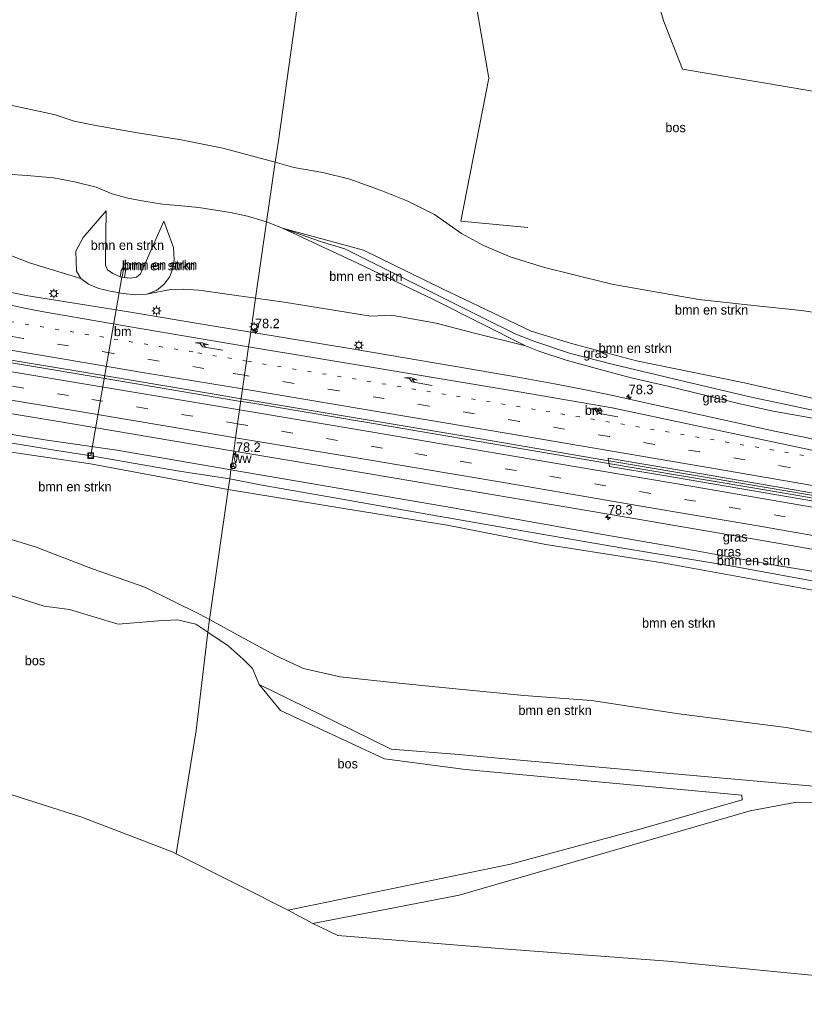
# Model space of a CAD drawing. Header units: millimetres. Extents: x 180000 to 190000, y 466229 to 468626.
# Tile 200 of 202: x 189686 to 189893, y 466229 to 466489. Entities that reach past the tile are written whole.
import ezdxf
from ezdxf.enums import TextEntityAlignment as Align

# ---------------------------------------------------------------- set-up
doc = ezdxf.new("R2010")
doc.units = ezdxf.units.MM
doc.linetypes.add('13strp', pattern=[4, 1, -3])
doc.linetypes.add('39strp', pattern=[12, 3, -9])
for name, color, linetype, lineweight in [('af-bs-rasterhekwerk', 8, 'hekwerk', 18), ('as-bs-kilometr', 13, 'Continuous', 18), ('bp-b5-bomenstruiken', 93, 'Continuous', 18), ('bp-b5-bos', 93, 'Continuous', 18), ('bp-b5-grasland', 93, 'Continuous', 18), ('bw-bs-rona', 8, 'Continuous', 18), ('gr-bs-geleiderail', 213, 'geleiderail', 18), ('gw-bs-insteekwatergang', 93, 'Continuous', 18), ('gw-bs-kruinlijn', 93, 'Continuous', 18), ('gw-bs-teenlijn', 93, 'Continuous', 18), ('kd-bs-opnamedtmgrens', 173, 'Continuous', 18), ('mk-bs-13streep 0.45', 8, '13strp', 18), ('mk-bs-39streep 0.15', 8, '39strp', 18), ('mk-bs-pijlre750', 8, 'Continuous', 18), ('mk-bs-streep 0.15', 8, 'Continuous', 18), ('og-bs-hulpgeometrie', 53, 'Continuous', 18), ('og-bs-inrichtingselement', 253, 'Continuous', 18), ('vh-b5-verh_soort', 8, 'Continuous', 18), ('wh-bs-duiker', 8, 'duiker', 18), ('wh-bs-greppel', 133, 'greppel', 18), ('wm-bs-lichtmast', 8, 'Continuous', 18)]:
    doc.layers.add(name, color=color, linetype=linetype, lineweight=lineweight)
doc.styles.add('rtw_iso', font='iso-rtw.shx')
doc.linetypes.add('duiker', pattern='A,0,-2,[15,RTW.shx,S=1,R=0,X=0,Y=0],-2', length=4)
doc.linetypes.add('geleiderail', pattern='A,2,-1,[175,RTW.shx,S=0.5,R=0,X=0,Y=0],-1', length=4)
doc.linetypes.add('greppel', pattern='A,25.5,-0.01,[14,RTW.shx,S=1,R=0,X=0,Y=0],1,[14,RTW.shx,S=1,R=0,X=0,Y=0],1,[14,RTW.shx,S=1,R=0,X=0,Y=0],1,[14,RTW.shx,S=1,R=0,X=0,Y=0],1,[14,RTW.shx,S=1,R=0,X=0,Y=0],0.5,-0.01', length=30.02)
doc.linetypes.add('hekwerk', pattern='A,7,-1.5,[1,RTW.shx,S=0.75,R=0,X=0,Y=0],-1.5', length=10)

# ---------------------------------------------------------------- blocks, each defined once
blk = doc.blocks.new('put')
for p, q in [((0.75, 0.75), (-0.75, 0.75)), ((-0.75, 0.75), (-0.75, -0.75)), ((0.75, -0.75), (0.75, 0.75)), ((-0.75, -0.75), (0.75, -0.75))]:
    blk.add_line(p, q)
blk.add_lwpolyline([(-0.625, 0.625), (0.625, 0.625), (0.625, -0.625), (-0.625, -0.625)], close=True)
blk = doc.blocks.new('wegwijzer')
for q in [(-0.53, -0.53), (0, 0.75), (0.53, -0.53)]:
    blk.add_line((0, 0), q)
blk.add_circle((0, 0), 0.75)
blk = doc.blocks.new('dtbattr')
at = {"style": 'rtw_iso'}
blk.add_attdef('TAG', (0.59, 0.87), '', height=2.5, dxfattribs=at)
blk = doc.blocks.new('dtbattr-r')
at = {"style": 'rtw_iso'}
blk.add_attdef('TAG', text='', height=2.5, dxfattribs=at).set_placement((0, 0), align=Align.MIDDLE_CENTER)
blk = doc.blocks.new('d33az_ACAD_1_FMEBLOCK157')
at = {"layer": 'bp-b5-grasland'}
for points in [[(-112.98, 50.46, 41.91), (-111.33, 47.7, 41.76), (-110.4, 46.22, 41.68), (-105.13, 43.64, 41.67), (-99.52, 40.78, 41.68), (-92.71, 36.71, 41.73), (-86.53, 32.76, 41.68), (-78.02, 27.02, 41.44), (-62.03, 17.59, 41.13), (-54.25, 10.92, 40.79), (-43.9, 4.25, 40.68), (-33.67, -0.71, 40.5), (-26.59, -4.17, 40.34), (-21.1, -6, 40.31), (-7.99, -10.55, 40.3), (-1.65, -11.88, 40.27), (10.5, -15.9, 40.19), (18.42, -19.88, 40.48), (25.22, -23.03, 40.48), (28.64, -24.15, 40.45), (36.11, -25.75, 40.43), (37.83, -25.91, 40.47), (43.54, -25.6, 40.42), (47.97, -24.79, 40.29), (51.34, -24.68, 40.24), (57.59, -28.11, 40.38), (60.66, -30.78, 40.5), (66.24, -32.96, 40.54), (79.8, -37.06, 40.48), (81.8, -38.56, 40.7), (84.53, -39.74, 40.61), (87.56, -40.38, 40.74), (90.98, -41.02, 40.7), (94.24, -41.34, 40.59), (97.17, -41.21, 40.5), (103.41, -39.96, 40.51), (106.79, -39.84, 40.49), (110.91, -40.12, 40.45), (125.88, -42.26, 40.44), (124.6, -51.22, 41.02), (114.45, -49.52, 41.03), (91.88, -45.77, 41.01), (65.37, -41.54, 40.98), (57.25, -39.88, 40.99), (44.28, -36.64, 40.91), (29.4, -32.78, 40.9), (16.51, -28.78, 40.82), (-2.46, -21.85, 40.79), (-8.3, -19.36, 40.76), (-17.87, -14.74, 40.8), (-29.93, -8.99, 40.89), (-39.27, -3.69, 40.92), (-49.84, 2.83, 40.99), (-58.97, 8.78, 41.04), (-72.36, 18.53, 41.29), (-80.41, 24.9, 41.45), (-88.46, 31.27, 41.54), (-91.14, 33.04, 41.58), (-95.14, 35.51, 41.59), (-98.77, 37.55, 41.57), (-102.65, 39.31, 41.58), (-106.56, 41.07, 41.57), (-110.96, 42.66, 41.57), (-115.2, 44.01, 41.57), (-118.67, 44.97, 41.56), (-122.47, 45.65, 41.56), (-124.41, 46.04, 41.56), (-125.58, 46.43, 41.57), (-125.88, 46.53, 41.57), (-125.53, 47.64, 41.57), (-122.04, 50.33, 41.79), (-118.53, 49.14, 41.77), (-116.74, 50.26, 41.79), (-114.82, 51.22, 41.95), (-113.72, 50.88, 41.95)], [(-115.09, 50.37, 41.78), (-115.84, 47.71, 41.69), (-113.36, 46.98, 41.66), (-113.02, 48.05, 41.63), (-112.59, 49.57, 41.75), (-114.43, 50.17, 41.81)], [(27.25, -27.86, 40.68), (30.23, -28.69, 40.7), (30.89, -26.31, 40.71), (27.9, -25.46, 40.7)]]:
    blk.add_polyline3d(points, close=True, dxfattribs=at)
blk = doc.blocks.new('pijlr')
for p, q in [((0, 0, 0.1), (5.45, 0, 0.1)), ((5.45, -0.75, 0.1), (4.7, 0, 0.1)), ((6.2, -0.75, 0.1), (5.45, 0, 0.1)), ((4, -0.75, 0.1), (5.45, -0.75, 0.1)), ((5.7, -1.05, 0.1), (4, -0.75, 0.1)), ((7.5, -0.75, 0.1), (5.7, -1.05, 0.1)), ((7.5, -0.75, 0.1), (6.2, -0.75, 0.1))]:
    blk.add_line(p, q)
blk = doc.blocks.new('dtbattr-l')
at = {"style": 'rtw_iso'}
blk.add_attdef('TAG', (0, 0), '', height=2.5, dxfattribs=at)
blk = doc.blocks.new('lantaarnpaal')
for p, q in [((-0.75, 0), (-1.25, 0)), ((-0.88, 0.88), (-0.53, 0.53)), ((0, 0.75), (0, 1.25)), ((0.53, 0.53), (0.88, 0.88)), ((0.75, 0), (1.25, 0)), ((-0.53, -0.53), (-0.88, -0.88)), ((0, -0.75), (0, -1.25)), ((0.53, -0.53), (0.88, -0.88))]:
    blk.add_line(p, q)
blk.add_circle((0, 0), 0.75)
blk = doc.blocks.new('hecto')
for p, q in [((0, 0.625), (-0.625, 0)), ((0, -0.625), (0, 0.625)), ((-0.625, 0), (0.625, 0)), ((0.625, 0), (0, -0.625))]:
    blk.add_line(p, q)

msp = doc.modelspace()

# ---------------------------------------------------------------- linework, layer by layer
at = {"layer": 'af-bs-rasterhekwerk'}
for points in [[(189759.33, 466491.98, 42.97), (189806.21, 466494.71, 42.98), (189809.85, 466473.26, 43.35)], [(189809.85, 466473.26, 43.35), (189802.48, 466435.58, 44.92)], [(189820.16, 466433.91, 45.5), (189802.48, 466435.58, 44.92)], [(189692.61, 466334, 49.57), (189654.99, 466345.97, 47.51), (189633.8, 466352.27, 46.84), (189586.2, 466366.65, 45.41), (189573.07, 466370.46, 45.19), (189565.53, 466372.33, 44.5), (189549.53, 466374.95, 43.74)], [(189926.25, 466283.82, 52.27), (189816.08, 466293.6, 55.29), (189801.96, 466294.92, 55.63), (189784.08, 466296.25, 56.15), (189773.91, 466301.27, 56.39), (189749.3, 466313.35, 55.56)]]:
    msp.add_polyline3d(points, dxfattribs=at)
at = {"layer": 'bp-b5-bomenstruiken'}
for points in [[(189684.19, 466466.09, 42.78), (189695.28, 466463.64, 42.55), (189700.53, 466461.91, 42.59), (189706.25, 466460.76, 42.73), (189716.7, 466458.91, 42.92), (189728.77, 466456.96, 43.2), (189739.72, 466454.78, 43.6), (189753.49, 466451.08, 43.72), (189751.23, 466435.34, 38.96), (189750.38, 466435.66, 38.93), (189746.2, 466436.85, 38.88), (189741.76, 466437.85, 38.88), (189733.38, 466439.14, 38.68), (189728.82, 466439.57, 38.46), (189723.79, 466440.05, 38.25), (189719.39, 466440.74, 37.91), (189714.67, 466441.63, 38.01), (189710.55, 466442.73, 38.14), (189706.34, 466444.49, 38.44), (189700.62, 466445.94, 38.58), (189695.12, 466446.97, 38.82), (189688.1, 466447.61, 38.93), (189682.95, 466447.94, 38.9)], [(189897.18, 466388.46, 40.8), (189876.82, 466392.98, 40.82), (189848.77, 466398.75, 40.59), (189831.65, 466403.28, 40.5), (189821.06, 466406.55, 40.31), (189797.44, 466417.77, 39.9), (189776.82, 466427.91, 39.47), (189755.47, 466433.73, 39.09), (189751.23, 466435.34, 38.96), (189753.49, 466451.08, 43.72), (189758.49, 466449.73, 43.76), (189766.11, 466448.41, 44.05), (189773.2, 466446.61, 43.94), (189781.52, 466443.64, 44.22), (189788.54, 466440.8, 44.4), (189795.53, 466437.33, 44.67), (189802.66, 466432.29, 44.7), (189808.42, 466429.11, 45.05), (189815.48, 466426.12, 45.38), (189824.58, 466423.32, 45.8), (189831.67, 466421.58, 46.14), (189842.27, 466418.94, 46.46), (189865.24, 466414.86, 46.9), (189881.3, 466413.1, 47.36), (189892.27, 466411.94, 47.54), (189901.6, 466410.61, 47.77)], [(189682.95, 466447.94, 38.9), (189688.1, 466447.61, 38.93), (189695.12, 466446.97, 38.82), (189700.62, 466445.94, 38.58), (189706.34, 466444.49, 38.44), (189710.55, 466442.73, 38.14), (189714.67, 466441.63, 38.01), (189719.39, 466440.74, 37.91), (189723.79, 466440.05, 38.25), (189728.82, 466439.57, 38.46), (189733.38, 466439.14, 38.68), (189741.76, 466437.85, 38.88), (189746.2, 466436.85, 38.88), (189750.38, 466435.66, 38.93), (189751.23, 466435.34, 38.96), (189748.36, 466415.23, 40.44), (189733.39, 466417.37, 40.45), (189729.27, 466417.65, 40.49), (189725.89, 466417.53, 40.51), (189719.65, 466416.28, 40.5), (189722.21, 466417.24, 40.37), (189724.21, 466418.88, 40.17), (189725.65, 466420.8, 39.88), (189726.55, 466423.03, 39.77), (189726.93, 466425.42, 39.47), (189726.71, 466428.64, 39.21), (189724.17, 466435.54, 38.33), (189719.51, 466425.01, 38.67), (189717.98, 466421.68, 38.86), (189716.95, 466420.73, 38.88), (189715.41, 466420.48, 38.96), (189713.81, 466420.67, 38.79), (189714.08, 466422.33, 38.8), (189713.57, 466423.47, 38.8), (189712.94, 466422.56, 38.85), (189712.68, 466420.89, 38.79), (189710.7, 466421.72, 38.88), (189709.34, 466422.73, 38.88), (189708.82, 466423.97, 38.87), (189708.8, 466425.4, 38.66), (189709.01, 466438.29, 38.4), (189702.92, 466431.22, 39.28), (189700.97, 466427.63, 39.72), (189701.13, 466422.36, 40.3), (189702.29, 466420.42, 40.48), (189688.73, 466424.53, 40.54), (189683.14, 466426.71, 40.5)], [(189903.13, 466384.04, 40.15), (189878.72, 466389.21, 40.03), (189860.06, 466393.64, 39.98), (189842.77, 466397.77, 40.08), (189831.41, 466400.68, 40.03), (189821.71, 466403.92, 39.97), (189816.94, 466405.73, 39.86), (189808.26, 466410.07, 39.86), (189771.9, 466428.25, 38.99), (189765.74, 466430.08, 38.99), (189755.47, 466433.73, 39.09), (189776.82, 466427.91, 39.47), (189797.44, 466417.77, 39.9), (189821.06, 466406.55, 40.31), (189831.65, 466403.28, 40.5), (189848.77, 466398.75, 40.59), (189876.82, 466392.98, 40.82), (189897.18, 466388.46, 40.8)], [(189678.57, 466375.4, 40.84), (189704.85, 466371.55, 40.66), (189741.14, 466364.76, 40.89), (189736.24, 466330.46, 52.2), (189733.55, 466331.93, 51.88), (189719.15, 466339.04, 50.48), (189705.34, 466343.82, 49.37), (189690.51, 466349.54, 48.29), (189678.24, 466353.34, 47.42)], [(189931.22, 466294.24, 51.57), (189888.25, 466302.01, 52.94), (189860, 466305.6, 53.33), (189836.92, 466309.1, 53.6), (189819.11, 466310.45, 54.16), (189794.89, 466312.86, 54.78), (189782.8, 466314.08, 54.98), (189770.68, 466315.37, 55.62), (189760.98, 466317.57, 55.33), (189753.64, 466320.96, 54.38), (189745.54, 466325.37, 53.3), (189736.24, 466330.46, 52.2), (189741.14, 466364.76, 40.89), (189771.66, 466359.77, 40.89), (189798.86, 466355.37, 40.89), (189824.88, 466350.26, 40.89), (189856.14, 466345.33, 40.89), (189897.71, 466337.82, 40.89)], [(189678.24, 466353.34, 47.42), (189690.51, 466349.54, 48.29), (189705.34, 466343.82, 49.37), (189719.15, 466339.04, 50.48), (189733.55, 466331.93, 51.88), (189736.24, 466330.46, 52.2), (189735.76, 466327.13, 52.46), (189732.64, 466329.24, 51.93), (189727.74, 466330.43, 51.51), (189722.74, 466330.1, 51.61), (189712.09, 466329.27, 50.72), (189699.3, 466333.1, 50.01), (189692.61, 466334, 49.57), (189654.99, 466345.97, 47.51)], [(189926.25, 466283.82, 52.27), (189816.08, 466293.6, 55.29), (189801.96, 466294.92, 55.63), (189784.08, 466296.25, 56.15), (189773.91, 466301.27, 56.39), (189749.3, 466313.35, 55.56), (189747.52, 466317.57, 54.52), (189745.08, 466320.01, 54.3), (189741.12, 466323.5, 53.36), (189735.76, 466327.13, 52.46), (189736.24, 466330.46, 52.2), (189745.54, 466325.37, 53.3), (189753.64, 466320.96, 54.38), (189760.98, 466317.57, 55.33), (189770.68, 466315.37, 55.62), (189782.8, 466314.08, 54.98), (189794.89, 466312.86, 54.78), (189819.11, 466310.45, 54.16), (189836.92, 466309.1, 53.6), (189860, 466305.6, 53.33), (189888.25, 466302.01, 52.94), (189931.22, 466294.24, 51.57)]]:
    msp.add_polyline3d(points, dxfattribs=at)
for points in [[(189713.81, 466420.67, 38.79), (189715.41, 466420.48, 38.96), (189716.95, 466420.73, 38.88), (189717.98, 466421.68, 38.86), (189719.51, 466425.01, 38.67), (189724.17, 466435.54, 38.33), (189726.71, 466428.64, 39.21), (189726.93, 466425.42, 39.47), (189726.55, 466423.03, 39.77), (189725.65, 466420.8, 39.88), (189724.21, 466418.88, 40.17), (189722.21, 466417.24, 40.37), (189719.65, 466416.28, 40.5), (189716.72, 466416.15, 40.59), (189713.46, 466416.47, 40.7), (189710.04, 466417.11, 40.74), (189707.01, 466417.75, 40.61), (189704.29, 466418.93, 40.7), (189702.29, 466420.42, 40.48), (189701.13, 466422.36, 40.3), (189700.97, 466427.63, 39.72), (189702.92, 466431.22, 39.28), (189709.01, 466438.29, 38.4), (189708.8, 466425.4, 38.66), (189708.82, 466423.97, 38.87), (189709.34, 466422.73, 38.88), (189710.7, 466421.72, 38.88), (189712.68, 466420.89, 38.79), (189713.22, 466420.79, 38.79)], [(189795.48, 466414.78, 39.9), (189819.57, 466402.66, 40.31), (189805.36, 466406.2, 40.33), (189795.98, 466408.65, 40.36), (189784.24, 466410.77, 40.49), (189778.72, 466410.52, 40.47), (189755.94, 466414.14, 40.44), (189748.36, 466415.23, 40.44), (189751.23, 466435.34, 38.96), (189755.47, 466433.73, 39.09), (189775.27, 466424.45, 39.47)], [(189713.47, 466422.45, 38.77), (189713.22, 466420.79, 38.79), (189712.68, 466420.89, 38.79), (189712.94, 466422.56, 38.85), (189713.57, 466423.47, 38.8)], [(189714.08, 466422.33, 38.8), (189713.81, 466420.67, 38.79), (189713.22, 466420.79, 38.79), (189713.47, 466422.45, 38.77), (189713.57, 466423.47, 38.8)], [(189741.54, 466367.55, 40.19), (189741.14, 466364.76, 40.89), (189704.85, 466371.55, 40.66), (189678.57, 466375.4, 40.84), (189648.09, 466380.23, 40.8), (189620.8, 466384.95, 40.77), (189596.53, 466388.41, 40.82), (189571.79, 466392.51, 40.82), (189547.94, 466396.57, 40.81), (189552, 466398.87, 40.11), (189575.05, 466394.85, 40.26), (189597.15, 466391.22, 40.21), (189620.17, 466387.7, 40.2), (189643.04, 466383.85, 40.17), (189669.21, 466379.46, 40.19), (189694.82, 466375.21, 40.17), (189705.05, 466373.65, 40.02), (189727.68, 466369.7, 40.2)], [(190000, 466322.83, 40.13), (190000, 466320.57, 40.89), (189993.88, 466321.64, 40.89), (189965.48, 466326.41, 40.89), (189933.8, 466332.06, 40.89), (189897.71, 466337.82, 40.89), (189856.14, 466345.33, 40.89), (189824.88, 466350.26, 40.89), (189798.86, 466355.37, 40.89), (189771.66, 466359.77, 40.89), (189741.14, 466364.76, 40.89), (189741.54, 466367.55, 40.19), (189749.61, 466366.02, 40.01), (189772.71, 466362, 40.07), (189793.05, 466358.34, 40.08), (189818.73, 466353.91, 40.1), (189845.21, 466349.33, 40.23), (189874.02, 466344.55, 40.17), (189899.95, 466339.82, 40.14), (189922.39, 466335.98, 40.16), (189956.89, 466330.16, 40), (189992.66, 466324.12, 40.14)]]:
    msp.add_polyline3d(points, close=True, dxfattribs=at)
at = {"layer": 'bp-b5-bos'}
for points in [[(189849.77, 466508.81, 42.95), (189856.01, 466488.2, 42.59), (189860.93, 466475.62, 43.12), (189942.1, 466461.88, 43.58)], [(189683.96, 466494.55, 42.56), (189692.46, 466493.54, 42.72), (189703.21, 466492.47, 42.66), (189745.77, 466491.91, 42.97), (189759.33, 466491.98, 42.97), (189754.41, 466456.76, 43.76), (189753.49, 466451.08, 43.72), (189739.72, 466454.78, 43.6), (189728.77, 466456.96, 43.2), (189716.7, 466458.91, 42.92), (189706.25, 466460.76, 42.73), (189700.53, 466461.91, 42.59), (189695.28, 466463.64, 42.55), (189684.19, 466466.09, 42.78)], [(189901.6, 466410.61, 47.77), (189892.27, 466411.94, 47.54), (189881.3, 466413.1, 47.36), (189865.24, 466414.86, 46.9), (189842.27, 466418.94, 46.46), (189831.67, 466421.58, 46.14), (189824.58, 466423.32, 45.8), (189815.48, 466426.12, 45.38), (189808.42, 466429.11, 45.05), (189802.66, 466432.29, 44.7), (189795.53, 466437.33, 44.67), (189788.54, 466440.8, 44.4), (189781.52, 466443.64, 44.22), (189773.2, 466446.61, 43.94), (189766.11, 466448.41, 44.05), (189758.49, 466449.73, 43.76), (189753.49, 466451.08, 43.72), (189754.41, 466456.76, 43.76), (189759.33, 466491.98, 42.97)], [(189654.99, 466345.97, 47.51), (189692.61, 466334, 49.57), (189699.3, 466333.1, 50.01), (189712.09, 466329.27, 50.72), (189722.74, 466330.1, 51.61), (189727.74, 466330.43, 51.51), (189732.64, 466329.24, 51.93), (189735.76, 466327.13, 52.46), (189732.7, 466301.22, 56.59), (189727.4, 466268.7, 56.59), (189726.39, 466269.21, 56.57), (189702.56, 466278.4, 53.11), (189677.4, 466286.37, 50.52)]]:
    msp.add_polyline3d(points, dxfattribs=at)
for points in [[(189815.58, 466265.96, 55.51), (189756.95, 466253.8, 57.43), (189744.36, 466260.15, 57.07), (189727.4, 466268.7, 56.59), (189732.7, 466301.22, 56.59), (189735.76, 466327.13, 52.46), (189741.12, 466323.5, 53.36), (189745.08, 466320.01, 54.3), (189747.52, 466317.57, 54.52), (189749.3, 466313.35, 55.56), (189754.96, 466306.51, 56.2), (189782.35, 466293.76, 56.07), (189803.69, 466290.96, 55.39), (189876.61, 466284.17, 53.34), (189876.64, 466282.93, 53.43), (189850.06, 466275.25, 54.05)], [(190000, 466275.48, 50.34), (190000, 466229, 49.97), (189907.52, 466235.46, 53.79), (189857.05, 466240.39, 54.51), (189815.95, 466243.45, 55.86), (189770.09, 466247.16, 57.08), (189763.45, 466250.27, 57.52), (189802.04, 466257.82, 56.01), (189878.78, 466279.99, 53.6), (189890.59, 466282.24, 53.32), (189909.76, 466282.38, 52.9), (189933.02, 466279.01, 51.95), (189953.85, 466278.29, 51.69), (189977.76, 466276.74, 50.69)]]:
    msp.add_polyline3d(points, close=True, dxfattribs=at)
at = {"layer": 'bp-b5-grasland'}
for points in [[(189896.26, 466383.4, 40.8), (189884.84, 466385.47, 40.82), (189875.68, 466387.49, 40.82), (189866.85, 466389.69, 40.73), (189857.04, 466392.02, 40.64), (189847.43, 466394.24, 40.59), (189838.24, 466396.72, 40.6), (189830.28, 466398.87, 40.5), (189823.02, 466401.3, 40.42), (189819.57, 466402.66, 40.31), (189795.48, 466414.78, 39.9), (189775.27, 466424.45, 39.47), (189755.47, 466433.73, 39.09), (189765.74, 466430.08, 38.99), (189771.9, 466428.25, 38.99), (189808.26, 466410.07, 39.86), (189816.94, 466405.73, 39.86), (189821.71, 466403.92, 39.97), (189831.41, 466400.68, 40.03), (189842.77, 466397.77, 40.08), (189860.06, 466393.64, 39.98), (189878.72, 466389.21, 40.03), (189903.13, 466384.04, 40.15)], [(189914.45, 466373.58, 41.14), (189893.01, 466378.54, 41.13), (189885.65, 466380.09, 41.08), (189865.71, 466384.44, 41.09), (189851.98, 466387.48, 41.07), (189842.52, 466389.56, 41.02), (189834.46, 466391.24, 41.01), (189827.17, 466392.66, 41), (189817.47, 466394.41, 40.95), (189804.8, 466396.62, 41), (189774.3, 466401.75, 40.99), (189747.08, 466406.27, 41.02), (189748.36, 466415.23, 40.44), (189755.94, 466414.14, 40.44), (189778.72, 466410.52, 40.47), (189784.24, 466410.77, 40.49), (189795.98, 466408.65, 40.36), (189805.36, 466406.2, 40.33), (189819.57, 466402.66, 40.31), (189823.02, 466401.3, 40.42), (189830.28, 466398.87, 40.5), (189838.24, 466396.72, 40.6), (189847.43, 466394.24, 40.59), (189857.04, 466392.02, 40.64), (189866.85, 466389.69, 40.73), (189875.68, 466387.49, 40.82), (189884.84, 466385.47, 40.82), (189896.26, 466383.4, 40.8)], [(189665.19, 466387.82, 41), (189694.92, 466382.95, 41.03), (189726.53, 466377.57, 41.06), (189742.59, 466374.89, 41.12), (189741.88, 466369.92, 40.83), (189738.88, 466370.45, 40.82), (189711.74, 466375.13, 40.79), (189692.76, 466377.9, 40.81), (189666.24, 466382.19, 40.8)], [(189666.24, 466382.19, 40.8), (189692.76, 466377.9, 40.81), (189711.74, 466375.13, 40.79), (189738.88, 466370.45, 40.82), (189741.88, 466369.92, 40.83), (189741.54, 466367.55, 40.19), (189727.68, 466369.7, 40.2), (189705.05, 466373.65, 40.02), (189694.82, 466375.21, 40.17), (189669.21, 466379.46, 40.19)]]:
    msp.add_polyline3d(points, dxfattribs=at)
for points in [[(190000, 466330.55, 41.05), (190000, 466325.65, 40.76), (189993.21, 466326.86, 40.76), (189966.86, 466331.01, 40.76), (189944.7, 466335.14, 40.75), (189920.66, 466339.04, 40.81), (189908.68, 466341.07, 40.82), (189885.76, 466344.71, 40.8), (189858.75, 466349.68, 40.88), (189831.32, 466354.36, 40.89), (189800.35, 466359.93, 40.88), (189770.16, 466365.1, 40.85), (189741.88, 466369.92, 40.83), (189742.59, 466374.89, 41.12), (189777.83, 466369.01, 41.02), (189809.05, 466363.7, 41.06), (189842.49, 466358.07, 41.03), (189882.98, 466351.12, 41.06), (189921.69, 466344.36, 41.07), (189958.99, 466337.81, 41.09), (189993.7, 466331.67, 41.06)], [(190000, 466345.57, 41.33), (190000, 466343.31, 41.33), (189997.79, 466343.7, 41.33), (189964.76, 466349.52, 41.32), (189937.23, 466354.43, 41.29), (189910.43, 466359.14, 41.31), (189885.82, 466363.33, 41.27), (189855.46, 466368.53, 41.3), (189841.7, 466370.88, 41.32), (189841.3, 466373.02, 41.31), (189865.91, 466368.87, 41.31), (189897.51, 466363.46, 41.33), (189929.39, 466357.92, 41.32), (189961.91, 466352.25, 41.34), (189993.52, 466346.7, 41.33)], [(190000, 466325.65, 40.76), (190000, 466322.83, 40.13), (189992.66, 466324.12, 40.14), (189956.89, 466330.16, 40), (189922.39, 466335.98, 40.16), (189899.95, 466339.82, 40.14), (189874.02, 466344.55, 40.17), (189845.21, 466349.33, 40.23), (189818.73, 466353.91, 40.1), (189793.05, 466358.34, 40.08), (189772.71, 466362, 40.07), (189749.61, 466366.02, 40.01), (189741.54, 466367.55, 40.19), (189741.88, 466369.92, 40.83), (189770.16, 466365.1, 40.85), (189800.35, 466359.93, 40.88), (189831.32, 466354.36, 40.89), (189858.75, 466349.68, 40.88), (189885.76, 466344.71, 40.8), (189908.68, 466341.07, 40.82), (189920.66, 466339.04, 40.81), (189944.7, 466335.14, 40.75), (189966.86, 466331.01, 40.76), (189993.21, 466326.86, 40.76)]]:
    msp.add_polyline3d(points, close=True, dxfattribs=at)
at = {"layer": 'gr-bs-geleiderail'}
for points in [[(189372.56, 466448.56, 41.98), (189375.44, 466448.15, 41.78), (189414.91, 466441.86, 41.86), (189443.94, 466437.22, 41.78), (189472.95, 466432.58, 42.03), (189507.12, 466427.11, 41.82), (189541.4, 466421.59, 41.82), (189569.11, 466417.19, 41.88), (189599.34, 466412.24, 41.87), (189636.2, 466406.15, 41.79), (189670.33, 466400.43, 42.07), (189706.03, 466394.47, 42.11), (189744.47, 466388.01, 42.07)], [(189744.56, 466388.66, 42.08), (189737.45, 466389.91, 42.09), (189702.02, 466395.86, 42.09), (189665.14, 466401.98, 42.06), (189634.97, 466407.01, 41.85), (189600.67, 466412.65, 41.92), (189570.45, 466417.64, 41.91), (189541.49, 466422.32, 41.85), (189513.81, 466426.74, 41.86), (189487.32, 466430.99, 41.89), (189459.9, 466435.37, 41.83), (189433.13, 466439.71, 41.81), (189401.86, 466444.62, 41.84), (189372.64, 466449.23, 42.02)], [(190000, 466344.87, 41.92), (189993.88, 466345.93, 41.91), (189962.3, 466351.58, 41.91), (189933.43, 466356.62, 41.91), (189903.18, 466361.84, 41.89), (189869, 466367.7, 41.91), (189837.38, 466373.02, 42.06), (189804.59, 466378.62, 42.1), (189775.7, 466383.54, 42.1), (189744.56, 466388.66, 42.08)], [(189744.47, 466388.01, 42.07), (189746.57, 466387.7, 42.06), (189784.67, 466381.27, 42.06), (189817.59, 466375.71, 42.1), (189851.75, 466369.89, 41.82), (189887.32, 466363.89, 41.92), (189920.13, 466358.17, 41.92), (189953.05, 466352.5, 41.88), (189989.85, 466345.98, 41.92), (190000, 466344.19, 41.96)]]:
    msp.add_polyline3d(points, dxfattribs=at)
at = {"layer": 'gw-bs-insteekwatergang'}
for points in [[(189755.47, 466433.73, 39.09), (189776.82, 466427.91, 39.47), (189797.44, 466417.77, 39.9), (189821.06, 466406.55, 40.31), (189831.65, 466403.28, 40.5), (189848.77, 466398.75, 40.59), (189876.82, 466392.98, 40.82), (189897.18, 466388.46, 40.8), (189912.92, 466385.1, 40.84), (189929.75, 466381.34, 40.78), (189945.86, 466378.81, 40.85), (189967.77, 466375.16, 40.84), (189991.63, 466370.77, 40.76), (190000, 466369.24, 40.77)], [(189755.47, 466433.73, 39.09), (189775.27, 466424.45, 39.47)], [(189741.14, 466364.76, 40.89), (189704.85, 466371.55, 40.66), (189678.57, 466375.4, 40.84), (189648.09, 466380.23, 40.8), (189620.8, 466384.95, 40.77), (189596.53, 466388.41, 40.82), (189571.79, 466392.51, 40.82), (189547.94, 466396.57, 40.81), (189527.45, 466399.93, 40.74), (189502.29, 466404.13, 40.74), (189474.14, 466408.65, 40.8), (189451.2, 466412.67, 40.89), (189397, 466420.31, 40.83), (189369.9, 466425.22, 40.82)], [(189713.22, 466420.79, 38.79), (189712.68, 466420.89, 38.79), (189712.94, 466422.56, 38.85), (189713.57, 466423.47, 38.8), (189714.08, 466422.33, 38.8), (189713.81, 466420.67, 38.79)], [(189819.57, 466402.66, 40.31), (189795.48, 466414.78, 39.9), (189775.27, 466424.45, 39.47)], [(189713.81, 466420.67, 38.79), (189713.22, 466420.79, 38.79)], [(189928.71, 466376.53, 40.78), (189911.92, 466379.63, 40.84), (189896.26, 466383.4, 40.8), (189884.84, 466385.47, 40.82), (189875.68, 466387.49, 40.82), (189866.85, 466389.69, 40.73), (189857.04, 466392.02, 40.64), (189847.43, 466394.24, 40.59), (189838.24, 466396.72, 40.6), (189830.28, 466398.87, 40.5), (189823.02, 466401.3, 40.42), (189819.57, 466402.66, 40.31)], [(189558.07, 466400.28, 40.73), (189584.84, 466395.45, 40.79), (189610.11, 466391.63, 40.77), (189637.7, 466387.05, 40.78), (189666.24, 466382.19, 40.8), (189692.76, 466377.9, 40.81), (189711.74, 466375.13, 40.79), (189738.88, 466370.45, 40.82), (189741.88, 466369.92, 40.83)], [(189920.66, 466339.04, 40.81), (189908.68, 466341.07, 40.82), (189885.76, 466344.71, 40.8), (189858.75, 466349.68, 40.88), (189831.32, 466354.36, 40.89), (189800.35, 466359.93, 40.88), (189770.16, 466365.1, 40.85), (189741.88, 466369.92, 40.83)], [(190000, 466320.57, 40.89), (189993.88, 466321.64, 40.89), (189965.48, 466326.41, 40.89), (189933.8, 466332.06, 40.89), (189897.71, 466337.82, 40.89), (189856.14, 466345.33, 40.89), (189824.88, 466350.26, 40.89), (189798.86, 466355.37, 40.89), (189771.66, 466359.77, 40.89), (189741.14, 466364.76, 40.89)]]:
    msp.add_polyline3d(points, dxfattribs=at)
at = {"layer": 'gw-bs-kruinlijn'}
for points in [[(189753.49, 466451.08, 43.72), (189739.72, 466454.78, 43.6), (189728.77, 466456.96, 43.2), (189716.7, 466458.91, 42.92), (189706.25, 466460.76, 42.73), (189700.53, 466461.91, 42.59), (189695.28, 466463.64, 42.55), (189684.19, 466466.09, 42.78), (189677.91, 466466.2, 42.94), (189671.38, 466465.51, 43.03), (189658.85, 466462.91, 43.16), (189642.26, 466461.48, 42.98), (189630.51, 466461.72, 43.03), (189624.4, 466462.37, 43.15), (189618.24, 466463.6, 43.16), (189613.01, 466465.32, 43.13), (189605.88, 466468.12, 43.25), (189592.51, 466472.62, 43.24), (189571.82, 466480.72, 43.3), (189561.95, 466485.44, 43.46)], [(189753.49, 466451.08, 43.72), (189758.49, 466449.73, 43.76), (189766.11, 466448.41, 44.05), (189773.2, 466446.61, 43.94), (189781.52, 466443.64, 44.22), (189788.54, 466440.8, 44.4), (189795.53, 466437.33, 44.67), (189802.66, 466432.29, 44.7), (189808.42, 466429.11, 45.05), (189815.48, 466426.12, 45.38), (189824.58, 466423.32, 45.8), (189831.67, 466421.58, 46.14), (189842.27, 466418.94, 46.46), (189865.24, 466414.86, 46.9), (189881.3, 466413.1, 47.36), (189892.27, 466411.94, 47.54), (189901.6, 466410.61, 47.77), (189908.3, 466409.52, 47.7), (189914.96, 466407.7, 47.59), (189924.36, 466403.58, 47.06), (189937.47, 466398.82, 46.35)], [(189724.17, 466435.54, 38.33), (189726.71, 466428.64, 39.21), (189726.93, 466425.42, 39.47), (189726.55, 466423.03, 39.77), (189725.65, 466420.8, 39.88), (189724.21, 466418.88, 40.17), (189722.21, 466417.24, 40.37), (189719.65, 466416.28, 40.5), (189716.72, 466416.15, 40.59), (189713.46, 466416.47, 40.7), (189710.04, 466417.11, 40.74), (189707.01, 466417.75, 40.61), (189704.29, 466418.93, 40.7), (189702.29, 466420.42, 40.48), (189701.13, 466422.36, 40.3), (189700.97, 466427.63, 39.72), (189702.92, 466431.22, 39.28), (189709.01, 466438.29, 38.4)], [(189736.24, 466330.46, 52.2), (189733.55, 466331.93, 51.88), (189719.15, 466339.04, 50.48), (189705.34, 466343.82, 49.37), (189690.51, 466349.54, 48.29), (189678.24, 466353.34, 47.42), (189664.43, 466358.14, 46.99), (189651.79, 466361.39, 46.67), (189638.99, 466363.95, 46.24), (189622.2, 466367.1, 46), (189605.7, 466371.36, 45.71), (189590.57, 466375.6, 44.83), (189579.17, 466379.59, 44.5), (189571.37, 466382.61, 43.83), (189563.47, 466384.75, 43.43), (189553.74, 466387.11, 43.26)], [(189952.01, 466294.92, 51.73), (189947.77, 466295.02, 51.56), (189939.11, 466294.05, 51.55), (189931.22, 466294.24, 51.57), (189888.25, 466302.01, 52.94), (189860, 466305.6, 53.33), (189836.92, 466309.1, 53.6), (189819.11, 466310.45, 54.16), (189794.89, 466312.86, 54.78), (189782.8, 466314.08, 54.98), (189770.68, 466315.37, 55.62), (189760.98, 466317.57, 55.33), (189753.64, 466320.96, 54.38), (189745.54, 466325.37, 53.3), (189736.24, 466330.46, 52.2)]]:
    msp.add_polyline3d(points, dxfattribs=at)
at = {"layer": 'gw-bs-teenlijn'}
for points in [[(189751.23, 466435.34, 38.96), (189750.38, 466435.66, 38.93), (189746.2, 466436.85, 38.88), (189741.76, 466437.85, 38.88), (189733.38, 466439.14, 38.68), (189728.82, 466439.57, 38.46), (189723.79, 466440.05, 38.25), (189719.39, 466440.74, 37.91), (189714.67, 466441.63, 38.01), (189710.55, 466442.73, 38.14), (189706.34, 466444.49, 38.44), (189700.62, 466445.94, 38.58), (189695.12, 466446.97, 38.82), (189688.1, 466447.61, 38.93), (189682.95, 466447.94, 38.9)], [(189709.01, 466438.29, 38.4), (189708.8, 466425.4, 38.66), (189708.82, 466423.97, 38.87), (189709.34, 466422.73, 38.88), (189710.7, 466421.72, 38.88), (189712.68, 466420.89, 38.79)], [(189713.81, 466420.67, 38.79), (189715.41, 466420.48, 38.96), (189716.95, 466420.73, 38.88), (189717.98, 466421.68, 38.86), (189719.51, 466425.01, 38.67), (189724.17, 466435.54, 38.33)], [(189755.47, 466433.73, 39.09), (189751.23, 466435.34, 38.96)]]:
    msp.add_polyline3d(points, dxfattribs=at)
at = {"layer": 'kd-bs-opnamedtmgrens'}
for points in [[(190000, 466448.75, 42.92), (189995.46, 466449.76, 44.52), (189971.47, 466455.27, 46.36), (189942.1, 466461.88, 43.58), (189860.93, 466475.62, 43.12), (189856.01, 466488.2, 42.59), (189849.77, 466508.81, 42.95), (189849.58, 466509.07, 42.93), (189848.45, 466512.3, 42.97), (189847.33, 466515.44, 42.93), (189847.22, 466516.19, 42.96), (189846, 466520.46, 42.64), (189845.27, 466524.23, 42.26), (189838.87, 466541.73, 41.94), (189837.72, 466545.18, 41.78), (189832.7, 466545.02, 41.78), (189808.03, 466544.24, 41.74), (189806.11, 466544.18, 41.68), (189766.76, 466543.88, 41.6)], [(189727.4, 466268.7, 56.59), (189726.39, 466269.21, 56.57), (189702.56, 466278.4, 53.11), (189677.4, 466286.37, 50.52), (189672.57, 466287.85, 50.29), (189663.34, 466290.81, 50), (189656.89, 466292.64, 49.78), (189646.58, 466295.83, 49.08), (189619.57, 466304.12, 47.82), (189556.06, 466323.12, 46.14), (189551.79, 466322.79, 46.04), (189549.44, 466322.61, 45.95), (189546.99, 466323.11, 46.07), (189538.86, 466324.66, 45.18), (189528.05, 466326.37, 44.96), (189516.3, 466328.34, 43.76), (189500.64, 466331.48, 44.53), (189496.39, 466332.43, 44.32), (189492.57, 466333.16, 44.62), (189480.21, 466336.2, 44.93), (189459.17, 466340.33, 44.62), (189390.77, 466351.02, 44.65), (189361.43, 466351, 44.81)], [(189727.4, 466268.7, 56.59), (189744.36, 466260.15, 57.07), (189756.95, 466253.8, 57.43), (189763.45, 466250.27, 57.52), (189770.09, 466247.16, 57.08), (189815.95, 466243.45, 55.86), (189857.05, 466240.39, 54.51), (189907.52, 466235.46, 53.79), (190000, 466229, 49.97)]]:
    msp.add_polyline3d(points, dxfattribs=at)
at = {"layer": 'mk-bs-13streep 0.45'}
for points in [[(189745.99, 466398.64, 41.18), (189731.8, 466401.04, 41.2), (189708.31, 466404.92, 41.18), (189676.04, 466410.34, 41.19)], [(189924.32, 466368.36, 41.21), (189912.52, 466370.39, 41.22), (189892.86, 466373.78, 41.22), (189873.2, 466377.17, 41.2), (189849.59, 466381.22, 41.2), (189822.07, 466385.89, 41.19), (189798.47, 466389.85, 41.18), (189774.87, 466393.84, 41.17), (189745.99, 466398.64, 41.18)]]:
    msp.add_polyline3d(points, dxfattribs=at)
at = {"layer": 'mk-bs-39streep 0.15'}
for points in [[(189745.45, 466394.91, 41.27), (189734.75, 466396.69, 41.26), (189710.91, 466400.65, 41.25), (189687.11, 466404.62, 41.28), (189663.34, 466408.6, 41.25), (189639.54, 466412.55, 41.24), (189615.8, 466416.45, 41.26), (189591.95, 466420.34, 41.23), (189568.14, 466424.25, 41.24), (189544.4, 466428.12, 41.24), (189520.56, 466431.94, 41.21), (189496.71, 466435.74, 41.21), (189473.07, 466439.51, 41.22), (189449.1, 466443.3, 41.22), (189425.35, 466447.11, 41.21), (189401.59, 466450.85, 41.16), (189373.33, 466455.27, 41.29)], [(189743.62, 466382.11, 41.27), (189699.08, 466389.54, 41.25), (189648.84, 466397.92, 41.17), (189604.62, 466405.21, 41.23), (189569.21, 466411, 41.25), (189533.69, 466416.83, 41.23), (189498.29, 466422.53, 41.24), (189474.56, 466426.33, 41.24), (189439.26, 466431.97, 41.18), (189403.77, 466437.52, 41.19), (189371.87, 466442.53, 41.22)], [(190000, 466351.23, 41.26), (189984.16, 466354.01, 41.27), (189960.41, 466358.18, 41.28), (189936.61, 466362.36, 41.28), (189912.95, 466366.5, 41.27), (189889.18, 466370.58, 41.28), (189865.47, 466374.67, 41.24), (189841.67, 466378.71, 41.25), (189817.91, 466382.72, 41.23), (189794.12, 466386.74, 41.23), (189770.39, 466390.77, 41.24), (189745.45, 466394.91, 41.27)], [(190000, 466337.96, 41.23), (189994.44, 466338.94, 41.24), (189958.86, 466345.25, 41.25), (189923.22, 466351.49, 41.27), (189888.04, 466357.57, 41.26), (189852.54, 466363.72, 41.23), (189817.14, 466369.75, 41.27), (189781.84, 466375.7, 41.23), (189743.62, 466382.11, 41.27)]]:
    msp.add_polyline3d(points, dxfattribs=at)
at = {"layer": 'mk-bs-streep 0.15'}
for points in [[(189496.78, 466503.08, 41.68), (189502.83, 466502.01, 41.67), (189508.13, 466500.62, 41.66), (189514.55, 466498.45, 41.64), (189520.08, 466496.19, 41.62), (189525.79, 466493.19, 41.62), (189530.44, 466490.32, 41.62), (189533.93, 466487.84, 41.62), (189541.04, 466482.42, 41.49), (189560.76, 466467.11, 41.15), (189575.65, 466456.77, 40.98), (189586.34, 466450.43, 40.9), (189597.98, 466444.51, 40.82), (189604.31, 466441.46, 40.83), (189623.51, 466433.16, 40.82), (189629.12, 466430.98, 40.82), (189632.87, 466429.54, 40.82), (189654.43, 466421.99, 40.98), (189673.48, 466416.02, 41.09), (189681.46, 466413.95, 41.09), (189687.9, 466412.51, 41.09), (189693, 466411.52, 41.09), (189717.96, 466407.24, 41.11), (189746.53, 466402.44, 41.12)], [(189372.93, 466451.79, 41.34), (189397.93, 466447.74, 41.21), (189433.31, 466442.18, 41.24), (189460.79, 466437.82, 41.26), (189496.7, 466432.13, 41.22), (189528.94, 466426.94, 41.26), (189564.5, 466421.2, 41.29), (189600.2, 466415.38, 41.26), (189623.96, 466411.46, 41.23), (189659.58, 466405.57, 41.24), (189693.78, 466399.81, 41.3), (189719.07, 466395.55, 41.3), (189744.94, 466391.28, 41.3)], [(189744.15, 466385.77, 41.27), (189711.92, 466391.11, 41.28), (189676.13, 466397.1, 41.28), (189643.59, 466402.54, 41.23), (189613.37, 466407.54, 41.28), (189579.85, 466413.02, 41.25), (189544.21, 466418.83, 41.24), (189503.15, 466425.46, 41.22), (189475.23, 466429.95, 41.27), (189439.91, 466435.59, 41.23), (189404.37, 466441.17, 41.24), (189372.28, 466446.14, 41.22)], [(189743.1, 466378.43, 41.18), (189724.95, 466381.49, 41.15), (189704.02, 466384.98, 41.12), (189675.91, 466389.65, 41.14), (189650.33, 466393.94, 40.97), (189625, 466398.12, 40.99), (189596.62, 466402.81, 41.01), (189567.25, 466407.62, 41.13), (189540.27, 466412, 41.14), (189513.34, 466416.37, 41.13), (189485.81, 466420.79, 41.14), (189458.92, 466425.11, 41.11), (189430.26, 466429.66, 41.1), (189403.62, 466433.85, 41.1), (189371.46, 466438.9, 41.13)], [(189981.65, 466358.5, 41.21), (189934.48, 466366.77, 41.19), (189929.19, 466367.82, 41.18), (189896.67, 466374.79, 41.18), (189863.95, 466381.77, 41.15), (189842.37, 466386.31, 41.09), (189817.89, 466390.54, 41.09), (189783.08, 466396.37, 41.06), (189746.53, 466402.44, 41.12)], [(190000, 466347.52, 41.29), (189969.51, 466352.87, 41.32), (189935.67, 466358.79, 41.33), (189900.26, 466364.93, 41.33), (189870.22, 466370.11, 41.31), (189838.24, 466375.6, 41.32), (189809.29, 466380.47, 41.28), (189777.26, 466385.9, 41.28), (189744.94, 466391.28, 41.3)], [(190000, 466341.75, 41.27), (189969.76, 466347.06, 41.24), (189939.98, 466352.3, 41.23), (189902.79, 466358.81, 41.25), (189864.17, 466365.44, 41.24), (189821.07, 466372.79, 41.19), (189778.76, 466380, 41.19), (189744.15, 466385.77, 41.27)], [(190000, 466334.23, 41.15), (189977.26, 466338.25, 41.15), (189944.36, 466344.04, 41.16), (189910.29, 466350, 41.13), (189880.8, 466355.16, 41.19), (189852.6, 466359.95, 41.14), (189814.26, 466366.49, 41.13), (189777.62, 466372.69, 41.11), (189743.1, 466378.43, 41.18)]]:
    msp.add_polyline3d(points, dxfattribs=at)
at = {"layer": 'og-bs-hulpgeometrie'}
for points in [[(189727.4, 466268.7, 56.59), (189732.7, 466301.22, 56.59), (189735.76, 466327.13, 52.46), (189736.24, 466330.46, 52.2), (189741.14, 466364.76, 40.89), (189741.54, 466367.55, 40.19), (189741.88, 466369.92, 40.83), (189742.59, 466374.89, 41.12), (189743.1, 466378.43, 41.18), (189743.62, 466382.11, 41.27), (189744.15, 466385.77, 41.27), (189744.94, 466391.28, 41.3), (189745.45, 466394.91, 41.27), (189745.99, 466398.64, 41.18), (189746.53, 466402.44, 41.12), (189747.08, 466406.27, 41.02), (189748.36, 466415.23, 40.44), (189751.23, 466435.34, 38.96), (189753.49, 466451.08, 43.72), (189754.41, 466456.76, 43.76), (189759.33, 466491.98, 42.97)], [(189755.47, 466433.73, 39.09), (189765.74, 466430.08, 38.99)], [(189713.57, 466423.47, 38.8), (189713.47, 466422.45, 38.77)]]:
    msp.add_polyline3d(points, dxfattribs=at)
at = {"layer": 'vh-b5-verh_soort'}
for points in [[(189679.73, 466417.61, 40.99), (189687.85, 466415.95, 40.98), (189714.36, 466411.72, 41.01), (189736.93, 466407.96, 41.03), (189747.08, 466406.27, 41.02), (189746.53, 466402.44, 41.12), (189745.99, 466398.64, 41.18), (189745.45, 466394.91, 41.27), (189744.94, 466391.28, 41.3), (189744.15, 466385.77, 41.27), (189743.62, 466382.11, 41.27), (189743.1, 466378.43, 41.18), (189742.59, 466374.89, 41.12), (189726.53, 466377.57, 41.06), (189694.92, 466382.95, 41.03), (189665.19, 466387.82, 41)], [(189921.69, 466344.36, 41.07), (189882.98, 466351.12, 41.06), (189842.49, 466358.07, 41.03), (189809.05, 466363.7, 41.06), (189777.83, 466369.01, 41.02), (189742.59, 466374.89, 41.12), (189743.1, 466378.43, 41.18), (189743.62, 466382.11, 41.27), (189744.15, 466385.77, 41.27), (189744.94, 466391.28, 41.3), (189745.45, 466394.91, 41.27), (189745.99, 466398.64, 41.18), (189746.53, 466402.44, 41.12), (189747.08, 466406.27, 41.02), (189774.3, 466401.75, 40.99), (189804.8, 466396.62, 41), (189817.47, 466394.41, 40.95), (189827.17, 466392.66, 41), (189834.46, 466391.24, 41.01), (189842.52, 466389.56, 41.02), (189851.98, 466387.48, 41.07), (189865.71, 466384.44, 41.09), (189885.65, 466380.09, 41.08), (189893.01, 466378.54, 41.13), (189914.45, 466373.58, 41.14)], [(189897.51, 466363.46, 41.33), (189865.91, 466368.87, 41.31), (189841.3, 466373.02, 41.31), (189841.7, 466370.88, 41.32), (189855.46, 466368.53, 41.3), (189885.82, 466363.33, 41.27), (189910.43, 466359.14, 41.31)], [(189909.76, 466282.38, 52.9), (189890.59, 466282.24, 53.32), (189878.78, 466279.99, 53.6), (189802.04, 466257.82, 56.01), (189763.45, 466250.27, 57.52), (189756.95, 466253.8, 57.43), (189815.58, 466265.96, 55.51), (189850.06, 466275.25, 54.05), (189876.64, 466282.93, 53.43), (189876.61, 466284.17, 53.34), (189803.69, 466290.96, 55.39), (189782.35, 466293.76, 56.07), (189754.96, 466306.51, 56.2), (189749.3, 466313.35, 55.56), (189773.91, 466301.27, 56.39), (189784.08, 466296.25, 56.15), (189801.96, 466294.92, 55.63), (189816.08, 466293.6, 55.29), (189926.25, 466283.82, 52.27)]]:
    msp.add_polyline3d(points, dxfattribs=at)
at = {"layer": 'wh-bs-duiker'}
msp.add_polyline3d([(189713.12, 466420.78, 38.76), (189704.91, 466373.72, 39.86)], dxfattribs=at)
at = {"layer": 'wh-bs-greppel'}
for points in [[(189765.74, 466430.08, 38.99), (189771.9, 466428.25, 38.99)], [(189771.9, 466428.25, 38.99), (189808.26, 466410.07, 39.86), (189816.94, 466405.73, 39.86)], [(189713.47, 466422.45, 38.77), (189713.22, 466420.79, 38.79)], [(189741.54, 466367.55, 40.19), (189727.68, 466369.7, 40.2), (189705.05, 466373.65, 40.02), (189694.82, 466375.21, 40.17), (189669.21, 466379.46, 40.19), (189643.04, 466383.85, 40.17), (189620.17, 466387.7, 40.2), (189597.15, 466391.22, 40.21), (189575.05, 466394.85, 40.26), (189552, 466398.87, 40.11), (189530.8, 466401.98, 40.13), (189512.24, 466404.83, 40.13), (189495.72, 466407.54, 40.24), (189476.31, 466411.24, 40.3), (189454.55, 466414.31, 40.33), (189449.99, 466414.98, 40.33)], [(189816.94, 466405.73, 39.86), (189821.71, 466403.92, 39.97), (189831.41, 466400.68, 40.03), (189842.77, 466397.77, 40.08), (189860.06, 466393.64, 39.98), (189878.72, 466389.21, 40.03), (189903.13, 466384.04, 40.15), (189928.92, 466378.84, 40.01)], [(189922.39, 466335.98, 40.16), (189899.95, 466339.82, 40.14), (189874.02, 466344.55, 40.17), (189845.21, 466349.33, 40.23), (189818.73, 466353.91, 40.1), (189793.05, 466358.34, 40.08), (189772.71, 466362, 40.07), (189749.61, 466366.02, 40.01), (189741.54, 466367.55, 40.19)]]:
    msp.add_polyline3d(points, dxfattribs=at)

# ---------------------------------------------------------------- block references
at = {"layer": 'as-bs-kilometr'}
ref = msp.add_blockref('dtbattr', (189748.22, 466406.57, 40.87), dxfattribs=at)
ref.add_attrib('TAG', '78.2', dxfattribs={"layer": '0', "height": 2.5, "style": 'rtw_iso'}).set_placement((189748.22, 466406.57, 40.87), align=Align.BOTTOM_LEFT)
for p in [(189748.22, 466406.57, 40.87), (189846.75, 466389.16, 40.87), (189743.2, 466373.93, 40.96), (189841.28, 466357.41, 40.86)]:
    msp.add_blockref('hecto', p, dxfattribs=at)
ref = msp.add_blockref('dtbattr', (189846.75, 466389.16, 40.87), dxfattribs=at)
ref.add_attrib('TAG', '78.3', dxfattribs={"layer": '0', "height": 2.5, "style": 'rtw_iso'}).set_placement((189846.75, 466389.16, 40.87), align=Align.BOTTOM_LEFT)
ref = msp.add_blockref('dtbattr', (189743.2, 466373.93, 40.96), dxfattribs=at)
ref.add_attrib('TAG', '78.2', dxfattribs={"layer": '0', "height": 2.5, "style": 'rtw_iso'}).set_placement((189743.2, 466373.93, 40.96), align=Align.BOTTOM_LEFT)
ref = msp.add_blockref('dtbattr', (189841.28, 466357.41, 40.86), dxfattribs=at)
ref.add_attrib('TAG', '78.3', dxfattribs={"layer": '0', "height": 2.5, "style": 'rtw_iso'}).set_placement((189841.28, 466357.41, 40.86), align=Align.BOTTOM_LEFT)
at = {"layer": 'bp-b5-bomenstruiken'}
ref = msp.add_blockref('dtbattr-r', (189704.9, 466427.22, 39.53), dxfattribs=at)
ref.add_attrib('TAG', 'bmn en strkn', dxfattribs={"layer": '0', "height": 2.5, "style": 'rtw_iso'}).set_placement((189704.9, 466427.22, 39.53), align=Align.BOTTOM_LEFT)
ref = msp.add_blockref('dtbattr-r', (189713.13, 466421.81, 38.8), dxfattribs=at)
ref.add_attrib('TAG', 'bmn en strkn', dxfattribs={"layer": '0', "height": 2.5, "style": 'rtw_iso'}).set_placement((189713.13, 466421.81, 38.8), align=Align.BOTTOM_LEFT)
ref = msp.add_blockref('dtbattr-r', (189713.65, 466422, 38.79), dxfattribs=at)
ref.add_attrib('TAG', 'bmn en strkn', dxfattribs={"layer": '0', "height": 2.5, "style": 'rtw_iso'}).set_placement((189713.65, 466422, 38.79), align=Align.BOTTOM_LEFT)
ref = msp.add_blockref('dtbattr-r', (189767.78, 466419, 40.02), dxfattribs=at)
ref.add_attrib('TAG', 'bmn en strkn', dxfattribs={"layer": '0', "height": 2.5, "style": 'rtw_iso'}).set_placement((189767.78, 466419, 40.02), align=Align.BOTTOM_LEFT)
ref = msp.add_blockref('dtbattr-r', (189858.93, 466410.16, 43.65), dxfattribs=at)
ref.add_attrib('TAG', 'bmn en strkn', dxfattribs={"layer": '0', "height": 2.5, "style": 'rtw_iso'}).set_placement((189858.93, 466410.16, 43.65), align=Align.BOTTOM_LEFT)
ref = msp.add_blockref('dtbattr-r', (189838.8, 466400.06, 40.16), dxfattribs=at)
ref.add_attrib('TAG', 'bmn en strkn', dxfattribs={"layer": '0', "height": 2.5, "style": 'rtw_iso'}).set_placement((189838.8, 466400.06, 40.16), align=Align.BOTTOM_LEFT)
ref = msp.add_blockref('dtbattr-r', (189691.07, 466363.51, 44.52), dxfattribs=at)
ref.add_attrib('TAG', 'bmn en strkn', dxfattribs={"layer": '0', "height": 2.5, "style": 'rtw_iso'}).set_placement((189691.07, 466363.51, 44.52), align=Align.BOTTOM_LEFT)
ref = msp.add_blockref('dtbattr-r', (189869.97, 466344.06, 40.47), dxfattribs=at)
ref.add_attrib('TAG', 'bmn en strkn', dxfattribs={"layer": '0', "height": 2.5, "style": 'rtw_iso'}).set_placement((189869.97, 466344.06, 40.47), align=Align.BOTTOM_LEFT)
ref = msp.add_blockref('dtbattr-r', (189850.26, 466327.57, 48.63), dxfattribs=at)
ref.add_attrib('TAG', 'bmn en strkn', dxfattribs={"layer": '0', "height": 2.5, "style": 'rtw_iso'}).set_placement((189850.26, 466327.57, 48.63), align=Align.BOTTOM_LEFT)
ref = msp.add_blockref('dtbattr-r', (189817.67, 466304.56, 53.36), dxfattribs=at)
ref.add_attrib('TAG', 'bmn en strkn', dxfattribs={"layer": '0', "height": 2.5, "style": 'rtw_iso'}).set_placement((189817.67, 466304.56, 53.36), align=Align.BOTTOM_LEFT)
at = {"layer": 'bp-b5-bos'}
ref = msp.add_blockref('dtbattr-r', (189856.41, 466458.26, 44.97), dxfattribs=at)
ref.add_attrib('TAG', 'bos', dxfattribs={"layer": '0', "height": 2.5, "style": 'rtw_iso'}).set_placement((189856.41, 466458.26, 44.97), align=Align.BOTTOM_LEFT)
ref = msp.add_blockref('dtbattr-r', (189687.51, 466317.67, 50.01), dxfattribs=at)
ref.add_attrib('TAG', 'bos', dxfattribs={"layer": '0', "height": 2.5, "style": 'rtw_iso'}).set_placement((189687.51, 466317.67, 50.01), align=Align.BOTTOM_LEFT)
ref = msp.add_blockref('dtbattr-r', (189769.96, 466290.47, 55.12), dxfattribs=at)
ref.add_attrib('TAG', 'bos', dxfattribs={"layer": '0', "height": 2.5, "style": 'rtw_iso'}).set_placement((189769.96, 466290.47, 55.12), align=Align.BOTTOM_LEFT)
at = {"layer": 'bp-b5-grasland'}
msp.add_blockref('d33az_ACAD_1_FMEBLOCK157', (189622.48, 466457.49), dxfattribs=at)
ref = msp.add_blockref('dtbattr-r', (189834.78, 466398.76, 40.24), dxfattribs=at)
ref.add_attrib('TAG', 'gras', dxfattribs={"layer": '0', "height": 2.5, "style": 'rtw_iso'}).set_placement((189834.78, 466398.76, 40.24), align=Align.BOTTOM_LEFT)
ref = msp.add_blockref('dtbattr-r', (189866.2, 466386.96, 40.8), dxfattribs=at)
ref.add_attrib('TAG', 'gras', dxfattribs={"layer": '0', "height": 2.5, "style": 'rtw_iso'}).set_placement((189866.2, 466386.96, 40.8), align=Align.BOTTOM_LEFT)
ref = msp.add_blockref('dtbattr-r', (189871.57, 466350.27, 40.92), dxfattribs=at)
ref.add_attrib('TAG', 'gras', dxfattribs={"layer": '0', "height": 2.5, "style": 'rtw_iso'}).set_placement((189871.57, 466350.27, 40.92), align=Align.BOTTOM_LEFT)
ref = msp.add_blockref('dtbattr-r', (189869.87, 466346.38, 40.47), dxfattribs=at)
ref.add_attrib('TAG', 'gras', dxfattribs={"layer": '0', "height": 2.5, "style": 'rtw_iso'}).set_placement((189869.87, 466346.38, 40.47), align=Align.BOTTOM_LEFT)
at = {"layer": 'bw-bs-rona'}
ref = msp.add_blockref('dtbattr', (189742.47, 466371.02, 40.85), dxfattribs=at)
ref.add_attrib('TAG', 'ww', dxfattribs={"layer": '0', "height": 2.5, "style": 'rtw_iso'}).set_placement((189742.47, 466371.02, 40.85), align=Align.BOTTOM_LEFT)
msp.add_blockref('wegwijzer', (189742.47, 466371.02, 40.85), dxfattribs=at)
at = {"layer": 'mk-bs-13streep 0.45'}
ref = msp.add_blockref('dtbattr-l', (189711.01, 466404.47, 41.18), dxfattribs=at)
ref.add_attrib('TAG', 'bm', dxfattribs={"layer": '0', "height": 2.5, "style": 'rtw_iso'}).set_placement((189711.01, 466404.47, 41.18), align=Align.BOTTOM_LEFT)
ref = msp.add_blockref('dtbattr-l', (189835.18, 466383.67, 41.19), dxfattribs=at)
ref.add_attrib('TAG', 'bm', dxfattribs={"layer": '0', "height": 2.5, "style": 'rtw_iso'}).set_placement((189835.18, 466383.67, 41.19), align=Align.BOTTOM_LEFT)
at = {"layer": 'mk-bs-pijlre750'}
for p, rotation in [((189739.77, 466401.5, 41.17), 170.5), ((189794.9, 466392.23, 41.13), 170.4), ((189843.85, 466383.97, 41.16), 169.8)]:
    msp.add_blockref('pijlr', p, dxfattribs=dict(at, rotation=rotation))
at = {"layer": 'og-bs-inrichtingselement'}
msp.add_blockref('put', (189704.91, 466373.72, 39.86), dxfattribs=at)
at = {"layer": 'wm-bs-lichtmast'}
for p in [(189695.16, 466416.45, 40.85), (189722.23, 466411.93, 40.9), (189747.97, 466407.65, 40.91), (189775.59, 466402.85, 40.9)]:
    msp.add_blockref('lantaarnpaal', p, dxfattribs=at)

doc.saveas('drawing.dxf')
